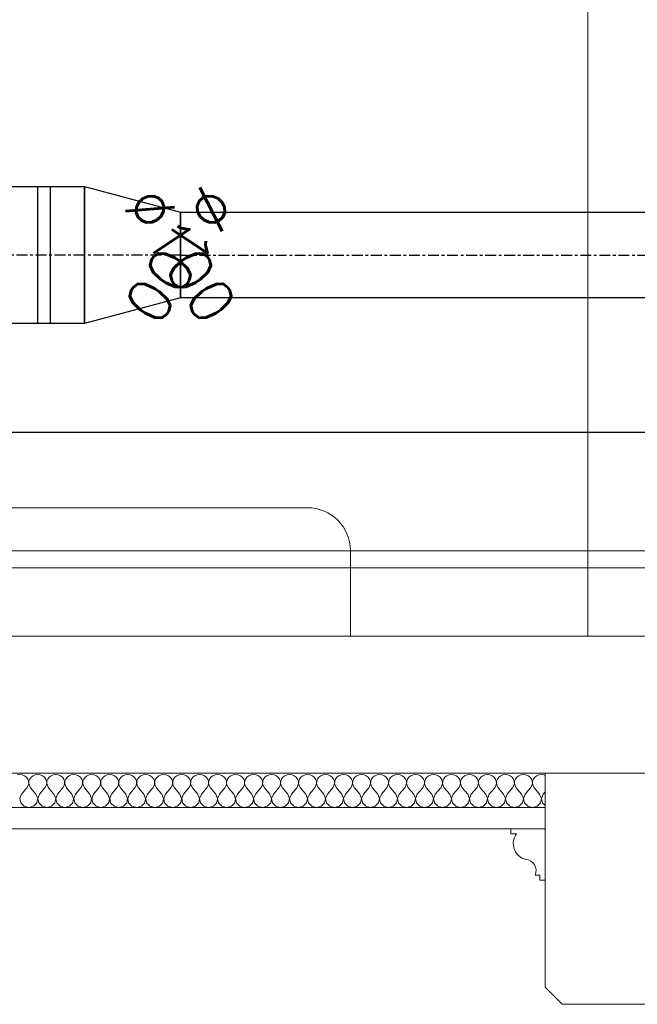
# Model space of a CAD drawing. Header units: millimetres. Extents: x -573548 to 674770, y -246895 to -89040.
# Tile 91 of 199: x 113027 to 113748, y -235947 to -234797. Entities that reach past the tile are written whole.
import ezdxf

# ---------------------------------------------------------------- set-up
doc = ezdxf.new("R2010")
doc.units = ezdxf.units.MM
doc.linetypes.add('Oś', pattern=[22.225, 12.7, -3.175, 3.175, -3.175])
for name, color, linetype, lineweight in [('A_komin_Nr_pióra__6', 8, 'Continuous', 9), ('A_słupy wysokie_Nr_pióra__1', 8, 'Continuous', 9), ('belki podwalinowe_Nr_pióra__2', 8, 'Continuous', 9), ('belki sufitowe_Nr_pióra__41', 8, 'Continuous', 9), ('FLUID-N1', 7, 'Continuous', 30), ('Nowe_Drawing & Figure_Nr_pióra__59', 8, 'Continuous', 9), ('Nowe_strop_Nr_pióra__59', 8, 'Continuous', 9), ('strop_Nr_pióra__41', 8, 'Continuous', 9)]:
    doc.layers.add(name, color=color, linetype=linetype, lineweight=lineweight)
for name, color, linetype in [('FLUID-W2', 7, 'Continuous'), ('FLUID-W2-50-DIM', 7, 'Continuous'), ('FLUID-W2-SYM', 7, 'Continuous'), ('Nowe_Drawing & Figure', 7, 'Continuous')]:
    doc.layers.add(name, color=color, linetype=linetype)
doc.styles.add('FDBES', font='simplex.shx')

# ---------------------------------------------------------------- blocks, each defined once
blk = doc.blocks.new('*X476', base_point=(477978.7, -104863.6))
at = {"layer": 'Nowe_Drawing & Figure', "color": 21, "linetype": 'Continuous', "lineweight": 13, "true_color": 0xffaaaa}
for p, q in [((507794.4, -73220.4), (507791.5, -73220.8)), ((507797.3, -73220.8), (507794.4, -73220.4)), ((507799.9, -73221.8), (507797.3, -73220.8)), ((507802.1, -73223.5), (507799.9, -73221.8)), ((507803.8, -73225.7), (507802.1, -73223.5)), ((507807.6, -73223.5), (507806, -73225.7)), ((507809.9, -73221.8), (507807.6, -73223.5)), ((507812.5, -73220.8), (507809.9, -73221.8)), ((507815.4, -73220.4), (507812.5, -73220.8)), ((507818.3, -73220.8), (507815.4, -73220.4)), ((507820.9, -73221.8), (507818.3, -73220.8)), ((507823.1, -73223.5), (507820.9, -73221.8)), ((507824.8, -73225.7), (507823.1, -73223.5)), ((507828.6, -73223.5), (507827, -73225.7)), ((507830.9, -73221.8), (507828.6, -73223.5)), ((507833.5, -73220.8), (507830.9, -73221.8)), ((507836.4, -73220.4), (507833.5, -73220.8)), ((507839.3, -73220.8), (507836.4, -73220.4)), ((507841.9, -73221.8), (507839.3, -73220.8)), ((507844.1, -73223.5), (507841.9, -73221.8)), ((507845.8, -73225.7), (507844.1, -73223.5)), ((507849.6, -73223.5), (507848, -73225.7)), ((507851.9, -73221.8), (507849.6, -73223.5)), ((507854.5, -73220.8), (507851.9, -73221.8)), ((507857.4, -73220.4), (507854.5, -73220.8)), ((507860.3, -73220.8), (507857.4, -73220.4)), ((507862.9, -73221.8), (507860.3, -73220.8)), ((507865.1, -73223.5), (507862.9, -73221.8)), ((507866.8, -73225.7), (507865.1, -73223.5)), ((507870.6, -73223.5), (507869, -73225.7)), ((507872.9, -73221.8), (507870.6, -73223.5)), ((507875.5, -73220.8), (507872.9, -73221.8)), ((507878.4, -73220.4), (507875.5, -73220.8)), ((507881.3, -73220.8), (507878.4, -73220.4)), ((507883.9, -73221.8), (507881.3, -73220.8)), ((507886.1, -73223.5), (507883.9, -73221.8)), ((507887.8, -73225.7), (507886.1, -73223.5)), ((507891.6, -73223.5), (507890, -73225.7)), ((507893.9, -73221.8), (507891.6, -73223.5)), ((507896.5, -73220.8), (507893.9, -73221.8)), ((507899.4, -73220.4), (507896.5, -73220.8)), ((507902.3, -73220.8), (507899.4, -73220.4)), ((507904.9, -73221.8), (507902.3, -73220.8)), ((507907.1, -73223.5), (507904.9, -73221.8)), ((507908.8, -73225.7), (507907.1, -73223.5)), ((507912.6, -73223.5), (507911, -73225.7)), ((507914.9, -73221.8), (507912.6, -73223.5)), ((507917.5, -73220.8), (507914.9, -73221.8)), ((507920.4, -73220.4), (507917.5, -73220.8)), ((507923.3, -73220.8), (507920.4, -73220.4)), ((507925.9, -73221.8), (507923.3, -73220.8)), ((507928.1, -73223.5), (507925.9, -73221.8)), ((507929.8, -73225.7), (507928.1, -73223.5)), ((507933.6, -73223.5), (507932, -73225.7)), ((507935.9, -73221.8), (507933.6, -73223.5)), ((507938.5, -73220.8), (507935.9, -73221.8)), ((507941.4, -73220.4), (507938.5, -73220.8)), ((507944.3, -73220.8), (507941.4, -73220.4)), ((507946.9, -73221.8), (507944.3, -73220.8)), ((507949.1, -73223.5), (507946.9, -73221.8)), ((507950.8, -73225.7), (507949.1, -73223.5)), ((507954.6, -73223.5), (507953, -73225.7)), ((507956.9, -73221.8), (507954.6, -73223.5)), ((507959.5, -73220.8), (507956.9, -73221.8)), ((507962.4, -73220.4), (507959.5, -73220.8)), ((507965.3, -73220.8), (507962.4, -73220.4)), ((507967.9, -73221.8), (507965.3, -73220.8)), ((507970.1, -73223.5), (507967.9, -73221.8)), ((507971.8, -73225.7), (507970.1, -73223.5)), ((507975.6, -73223.5), (507974, -73225.7)), ((507977.9, -73221.8), (507975.6, -73223.5)), ((507980.5, -73220.8), (507977.9, -73221.8)), ((507983.4, -73220.4), (507980.5, -73220.8)), ((507986.3, -73220.8), (507983.4, -73220.4)), ((507988.9, -73221.8), (507986.3, -73220.8)), ((507991.1, -73223.5), (507988.9, -73221.8)), ((507992.8, -73225.7), (507991.1, -73223.5)), ((507996.6, -73223.5), (507995, -73225.7)), ((507998.9, -73221.8), (507996.6, -73223.5)), ((508001.5, -73220.8), (507998.9, -73221.8)), ((508004.4, -73220.4), (508001.5, -73220.8)), ((508007.3, -73220.8), (508004.4, -73220.4)), ((508009.9, -73221.8), (508007.3, -73220.8)), ((508012.1, -73223.5), (508009.9, -73221.8)), ((508013.8, -73225.7), (508012.1, -73223.5)), ((508017.6, -73223.5), (508016, -73225.7)), ((508019.9, -73221.8), (508017.6, -73223.5)), ((508022.5, -73220.8), (508019.9, -73221.8)), ((508025.4, -73220.4), (508022.5, -73220.8)), ((508028.3, -73220.8), (508025.4, -73220.4)), ((508030.9, -73221.8), (508028.3, -73220.8)), ((508033.1, -73223.5), (508030.9, -73221.8)), ((508034.8, -73225.7), (508033.1, -73223.5)), ((508038.6, -73223.5), (508037, -73225.7)), ((508040.9, -73221.8), (508038.6, -73223.5)), ((508043.5, -73220.8), (508040.9, -73221.8)), ((508046.4, -73220.4), (508043.5, -73220.8)), ((508049.3, -73220.8), (508046.4, -73220.4)), ((508051.9, -73221.8), (508049.3, -73220.8)), ((508054.1, -73223.5), (508051.9, -73221.8)), ((508055.8, -73225.7), (508054.1, -73223.5)), ((508059.6, -73223.5), (508058, -73225.7)), ((508061.9, -73221.8), (508059.6, -73223.5)), ((508064.5, -73220.8), (508061.9, -73221.8)), ((508067.4, -73220.4), (508064.5, -73220.8)), ((508070.3, -73220.8), (508067.4, -73220.4)), ((508072.9, -73221.8), (508070.3, -73220.8)), ((508075.1, -73223.5), (508072.9, -73221.8)), ((508076.8, -73225.7), (508075.1, -73223.5)), ((508080.6, -73223.5), (508079, -73225.7)), ((508082.9, -73221.8), (508080.6, -73223.5)), ((508085.5, -73220.8), (508082.9, -73221.8)), ((508088.4, -73220.4), (508085.5, -73220.8)), ((508091.3, -73220.8), (508088.4, -73220.4)), ((508093.9, -73221.8), (508091.3, -73220.8)), ((508096.1, -73223.5), (508093.9, -73221.8)), ((508097.8, -73225.7), (508096.1, -73223.5)), ((508101.6, -73223.5), (508100, -73225.7)), ((508103.9, -73221.8), (508101.6, -73223.5)), ((508106.5, -73220.8), (508103.9, -73221.8)), ((508109.4, -73220.4), (508106.5, -73220.8)), ((508112.3, -73220.8), (508109.4, -73220.4)), ((508114.9, -73221.8), (508112.3, -73220.8)), ((508117.1, -73223.5), (508114.9, -73221.8)), ((508118.8, -73225.7), (508117.1, -73223.5)), ((508122.6, -73223.5), (508121, -73225.7)), ((508124.9, -73221.8), (508122.6, -73223.5)), ((508127.5, -73220.8), (508124.9, -73221.8)), ((508130.4, -73220.4), (508127.5, -73220.8)), ((508133.3, -73220.8), (508130.4, -73220.4)), ((508135.9, -73221.8), (508133.3, -73220.8)), ((508138.1, -73223.5), (508135.9, -73221.8)), ((508139.8, -73225.7), (508138.1, -73223.5)), ((508143.6, -73223.5), (508142, -73225.7)), ((508145.9, -73221.8), (508143.6, -73223.5)), ((508148.5, -73220.8), (508145.9, -73221.8)), ((508151.4, -73220.4), (508148.5, -73220.8)), ((508154.3, -73220.8), (508151.4, -73220.4)), ((508156.9, -73221.8), (508154.3, -73220.8)), ((508159.1, -73223.5), (508156.9, -73221.8)), ((508160.8, -73225.7), (508159.1, -73223.5)), ((508164.6, -73223.5), (508163, -73225.7)), ((508166.9, -73221.8), (508164.6, -73223.5)), ((508169.5, -73220.8), (508166.9, -73221.8)), ((508172.4, -73220.4), (508169.5, -73220.8)), ((508175.3, -73220.8), (508172.4, -73220.4)), ((508177.9, -73221.8), (508175.3, -73220.8)), ((508180.1, -73223.5), (508177.9, -73221.8)), ((508181.8, -73225.7), (508180.1, -73223.5)), ((508185.6, -73223.5), (508184, -73225.7)), ((508187.9, -73221.8), (508185.6, -73223.5)), ((508190.5, -73220.8), (508187.9, -73221.8)), ((508193.4, -73220.4), (508190.5, -73220.8)), ((508196.3, -73220.8), (508193.4, -73220.4)), ((508198.9, -73221.8), (508196.3, -73220.8)), ((508201.1, -73223.5), (508198.9, -73221.8)), ((508202.8, -73225.7), (508201.1, -73223.5)), ((508206.6, -73223.5), (508205, -73225.7)), ((508208.9, -73221.8), (508206.6, -73223.5)), ((508211.5, -73220.8), (508208.9, -73221.8)), ((508214.4, -73220.4), (508211.5, -73220.8)), ((508217.3, -73220.8), (508214.4, -73220.4)), ((508219.9, -73221.8), (508217.3, -73220.8)), ((508222.1, -73223.5), (508219.9, -73221.8)), ((508223.8, -73225.7), (508222.1, -73223.5)), ((508227.6, -73223.5), (508226, -73225.7)), ((508229.9, -73221.8), (508227.6, -73223.5)), ((508232.5, -73220.8), (508229.9, -73221.8)), ((508235.4, -73220.4), (508232.5, -73220.8)), ((508238.3, -73220.8), (508235.4, -73220.4)), ((508240.9, -73221.8), (508238.3, -73220.8)), ((508243.1, -73223.5), (508240.9, -73221.8)), ((508244.8, -73225.7), (508243.1, -73223.5)), ((508248.6, -73223.5), (508247, -73225.7)), ((508250.9, -73221.8), (508248.6, -73223.5)), ((508253.5, -73220.8), (508250.9, -73221.8)), ((508256.4, -73220.4), (508253.5, -73220.8)), ((508259.3, -73220.8), (508256.4, -73220.4)), ((508261.9, -73221.8), (508259.3, -73220.8)), ((508264.1, -73223.5), (508261.9, -73221.8)), ((508265.8, -73225.7), (508264.1, -73223.5)), ((508269.6, -73223.5), (508268, -73225.7)), ((508271.9, -73221.8), (508269.6, -73223.5)), ((508274.5, -73220.8), (508271.9, -73221.8)), ((508277.4, -73220.4), (508274.5, -73220.8)), ((508280.3, -73220.8), (508277.4, -73220.4)), ((508282.9, -73221.8), (508280.3, -73220.8)), ((508285.1, -73223.5), (508282.9, -73221.8)), ((508286.8, -73225.7), (508285.1, -73223.5)), ((508290.6, -73223.5), (508289, -73225.7)), ((508292.9, -73221.8), (508290.6, -73223.5)), ((508295.5, -73220.8), (508292.9, -73221.8)), ((508298.4, -73220.4), (508295.5, -73220.8)), ((508301.3, -73220.8), (508298.4, -73220.4)), ((508303.9, -73221.8), (508301.3, -73220.8)), ((508306.1, -73223.5), (508303.9, -73221.8)), ((508307.8, -73225.7), (508306.1, -73223.5)), ((508311.6, -73223.5), (508310, -73225.7)), ((508313.9, -73221.8), (508311.6, -73223.5)), ((508316.5, -73220.8), (508313.9, -73221.8)), ((508319.4, -73220.4), (508316.5, -73220.8)), ((508322.3, -73220.8), (508319.4, -73220.4)), ((508324.9, -73221.8), (508322.3, -73220.8)), ((508327.1, -73223.5), (508324.9, -73221.8)), ((508328.8, -73225.7), (508327.1, -73223.5)), ((508332.6, -73223.5), (508331, -73225.7)), ((508334.9, -73221.8), (508332.6, -73223.5)), ((508337.5, -73220.8), (508334.9, -73221.8)), ((508340.4, -73220.4), (508337.5, -73220.8)), ((508343.3, -73220.8), (508340.4, -73220.4)), ((508345.9, -73221.8), (508343.3, -73220.8)), ((508348.1, -73223.5), (508345.9, -73221.8)), ((508349.8, -73225.7), (508348.1, -73223.5)), ((508353.6, -73223.5), (508352, -73225.7)), ((508355.9, -73221.8), (508353.6, -73223.5)), ((508358.5, -73220.8), (508355.9, -73221.8)), ((508361.4, -73220.4), (508358.5, -73220.8)), ((508364.3, -73220.8), (508361.4, -73220.4)), ((508366.9, -73221.8), (508364.3, -73220.8)), ((508369.1, -73223.5), (508366.9, -73221.8)), ((508370.8, -73225.7), (508369.1, -73223.5)), ((508374.6, -73223.5), (508373, -73225.7)), ((508376.9, -73221.8), (508374.6, -73223.5)), ((508379.5, -73220.8), (508376.9, -73221.8)), ((508382.4, -73220.4), (508379.5, -73220.8)), ((508385.3, -73220.8), (508382.4, -73220.4)), ((508387.9, -73221.8), (508385.3, -73220.8)), ((508390.1, -73223.5), (508387.9, -73221.8)), ((508391.8, -73225.7), (508390.1, -73223.5)), ((508395.6, -73223.5), (508394, -73225.7)), ((508397.9, -73221.8), (508395.6, -73223.5)), ((508400.5, -73220.8), (508397.9, -73221.8)), ((508403.4, -73220.4), (508400.5, -73220.8)), ((508406.3, -73220.8), (508403.4, -73220.4)), ((508407.7, -73221.4), (508406.3, -73220.8)), ((507796.5, -73243.4), (507802.8, -73235.8)), ((507802.8, -73235.8), (507804.2, -73233.4)), ((507804.7, -73228.2), (507803.8, -73225.7)), ((507804.2, -73233.4), (507804.8, -73230.9)), ((507804.8, -73230.9), (507804.7, -73228.2)), ((507805.1, -73228.2), (507804.9, -73230.9)), ((507804.9, -73230.9), (507805.6, -73233.4)), ((507806, -73225.7), (507805.1, -73228.2)), ((507805.6, -73233.4), (507807, -73235.8)), ((507813.3, -73243.4), (507807, -73235.8)), ((507817.5, -73243.4), (507823.8, -73235.8)), ((507823.8, -73235.8), (507825.2, -73233.4)), ((507825.7, -73228.2), (507824.8, -73225.7)), ((507825.2, -73233.4), (507825.8, -73230.9)), ((507825.8, -73230.9), (507825.7, -73228.2)), ((507826.1, -73228.2), (507825.9, -73230.9)), ((507825.9, -73230.9), (507826.6, -73233.4)), ((507827, -73225.7), (507826.1, -73228.2)), ((507826.6, -73233.4), (507828, -73235.8)), ((507834.3, -73243.4), (507828, -73235.8)), ((507838.5, -73243.4), (507844.8, -73235.8)), ((507844.8, -73235.8), (507846.2, -73233.4)), ((507846.7, -73228.2), (507845.8, -73225.7)), ((507846.2, -73233.4), (507846.8, -73230.9)), ((507846.8, -73230.9), (507846.7, -73228.2)), ((507847.1, -73228.2), (507846.9, -73230.9)), ((507846.9, -73230.9), (507847.6, -73233.4)), ((507848, -73225.7), (507847.1, -73228.2)), ((507847.6, -73233.4), (507849, -73235.8)), ((507855.3, -73243.4), (507849, -73235.8)), ((507859.5, -73243.4), (507865.8, -73235.8)), ((507865.8, -73235.8), (507867.2, -73233.4)), ((507867.7, -73228.2), (507866.8, -73225.7)), ((507867.2, -73233.4), (507867.8, -73230.9)), ((507867.8, -73230.9), (507867.7, -73228.2)), ((507868.1, -73228.2), (507867.9, -73230.9)), ((507867.9, -73230.9), (507868.6, -73233.4)), ((507869, -73225.7), (507868.1, -73228.2)), ((507868.6, -73233.4), (507870, -73235.8)), ((507876.3, -73243.4), (507870, -73235.8)), ((507880.5, -73243.4), (507886.8, -73235.8)), ((507886.8, -73235.8), (507888.2, -73233.4)), ((507888.7, -73228.2), (507887.8, -73225.7)), ((507888.2, -73233.4), (507888.8, -73230.9)), ((507888.8, -73230.9), (507888.7, -73228.2)), ((507889.1, -73228.2), (507888.9, -73230.9)), ((507888.9, -73230.9), (507889.6, -73233.4)), ((507890, -73225.7), (507889.1, -73228.2)), ((507889.6, -73233.4), (507891, -73235.8)), ((507897.3, -73243.4), (507891, -73235.8)), ((507901.5, -73243.4), (507907.8, -73235.8)), ((507907.8, -73235.8), (507909.2, -73233.4)), ((507909.7, -73228.2), (507908.8, -73225.7)), ((507909.2, -73233.4), (507909.8, -73230.9)), ((507909.8, -73230.9), (507909.7, -73228.2)), ((507910.1, -73228.2), (507909.9, -73230.9)), ((507909.9, -73230.9), (507910.6, -73233.4)), ((507911, -73225.7), (507910.1, -73228.2)), ((507910.6, -73233.4), (507912, -73235.8)), ((507918.3, -73243.4), (507912, -73235.8)), ((507922.5, -73243.4), (507928.8, -73235.8)), ((507928.8, -73235.8), (507930.2, -73233.4)), ((507930.7, -73228.2), (507929.8, -73225.7)), ((507930.2, -73233.4), (507930.8, -73230.9)), ((507930.8, -73230.9), (507930.7, -73228.2)), ((507931.1, -73228.2), (507930.9, -73230.9)), ((507930.9, -73230.9), (507931.6, -73233.4)), ((507932, -73225.7), (507931.1, -73228.2)), ((507931.6, -73233.4), (507933, -73235.8)), ((507939.3, -73243.4), (507933, -73235.8)), ((507943.5, -73243.4), (507949.8, -73235.8)), ((507949.8, -73235.8), (507951.2, -73233.4)), ((507951.7, -73228.2), (507950.8, -73225.7)), ((507951.2, -73233.4), (507951.8, -73230.9)), ((507951.8, -73230.9), (507951.7, -73228.2)), ((507952.1, -73228.2), (507951.9, -73230.9)), ((507951.9, -73230.9), (507952.6, -73233.4)), ((507953, -73225.7), (507952.1, -73228.2)), ((507952.6, -73233.4), (507954, -73235.8)), ((507960.3, -73243.4), (507954, -73235.8)), ((507964.5, -73243.4), (507970.8, -73235.8)), ((507970.8, -73235.8), (507972.2, -73233.4)), ((507972.7, -73228.2), (507971.8, -73225.7)), ((507972.2, -73233.4), (507972.8, -73230.9)), ((507972.8, -73230.9), (507972.7, -73228.2)), ((507973.1, -73228.2), (507972.9, -73230.9)), ((507972.9, -73230.9), (507973.6, -73233.4)), ((507974, -73225.7), (507973.1, -73228.2)), ((507973.6, -73233.4), (507975, -73235.8)), ((507981.3, -73243.4), (507975, -73235.8)), ((507985.5, -73243.4), (507991.8, -73235.8)), ((507991.8, -73235.8), (507993.2, -73233.4)), ((507993.7, -73228.2), (507992.8, -73225.7)), ((507993.2, -73233.4), (507993.8, -73230.9)), ((507993.8, -73230.9), (507993.7, -73228.2)), ((507994.1, -73228.2), (507993.9, -73230.9)), ((507993.9, -73230.9), (507994.6, -73233.4)), ((507995, -73225.7), (507994.1, -73228.2)), ((507994.6, -73233.4), (507996, -73235.8)), ((508002.3, -73243.4), (507996, -73235.8)), ((508006.5, -73243.4), (508012.8, -73235.8)), ((508012.8, -73235.8), (508014.2, -73233.4)), ((508014.7, -73228.2), (508013.8, -73225.7)), ((508014.2, -73233.4), (508014.8, -73230.9)), ((508014.8, -73230.9), (508014.7, -73228.2)), ((508015.1, -73228.2), (508014.9, -73230.9)), ((508014.9, -73230.9), (508015.6, -73233.4)), ((508016, -73225.7), (508015.1, -73228.2)), ((508015.6, -73233.4), (508017, -73235.8)), ((508023.3, -73243.4), (508017, -73235.8)), ((508027.5, -73243.4), (508033.8, -73235.8)), ((508033.8, -73235.8), (508035.2, -73233.4)), ((508035.7, -73228.2), (508034.8, -73225.7)), ((508035.2, -73233.4), (508035.8, -73230.9)), ((508035.8, -73230.9), (508035.7, -73228.2)), ((508036.1, -73228.2), (508035.9, -73230.9)), ((508035.9, -73230.9), (508036.6, -73233.4)), ((508037, -73225.7), (508036.1, -73228.2)), ((508036.6, -73233.4), (508038, -73235.8)), ((508044.3, -73243.4), (508038, -73235.8)), ((508048.5, -73243.4), (508054.8, -73235.8)), ((508054.8, -73235.8), (508056.2, -73233.4)), ((508056.7, -73228.2), (508055.8, -73225.7)), ((508056.2, -73233.4), (508056.8, -73230.9)), ((508056.8, -73230.9), (508056.7, -73228.2)), ((508057.1, -73228.2), (508056.9, -73230.9)), ((508056.9, -73230.9), (508057.6, -73233.4)), ((508058, -73225.7), (508057.1, -73228.2)), ((508057.6, -73233.4), (508059, -73235.8)), ((508065.3, -73243.4), (508059, -73235.8)), ((508069.5, -73243.4), (508075.8, -73235.8)), ((508075.8, -73235.8), (508077.2, -73233.4)), ((508077.7, -73228.2), (508076.8, -73225.7)), ((508077.2, -73233.4), (508077.8, -73230.9)), ((508077.8, -73230.9), (508077.7, -73228.2)), ((508078.1, -73228.2), (508077.9, -73230.9)), ((508077.9, -73230.9), (508078.6, -73233.4)), ((508079, -73225.7), (508078.1, -73228.2)), ((508078.6, -73233.4), (508080, -73235.8)), ((508086.3, -73243.4), (508080, -73235.8)), ((508090.5, -73243.4), (508096.8, -73235.8)), ((508096.8, -73235.8), (508098.2, -73233.4)), ((508098.7, -73228.2), (508097.8, -73225.7)), ((508098.2, -73233.4), (508098.8, -73230.9)), ((508098.8, -73230.9), (508098.7, -73228.2)), ((508099.1, -73228.2), (508098.9, -73230.9)), ((508098.9, -73230.9), (508099.6, -73233.4)), ((508100, -73225.7), (508099.1, -73228.2)), ((508099.6, -73233.4), (508101, -73235.8)), ((508107.3, -73243.4), (508101, -73235.8)), ((508111.5, -73243.4), (508117.8, -73235.8)), ((508117.8, -73235.8), (508119.2, -73233.4)), ((508119.7, -73228.2), (508118.8, -73225.7)), ((508119.2, -73233.4), (508119.8, -73230.9)), ((508119.8, -73230.9), (508119.7, -73228.2)), ((508120.1, -73228.2), (508119.9, -73230.9)), ((508119.9, -73230.9), (508120.6, -73233.4)), ((508121, -73225.7), (508120.1, -73228.2)), ((508120.6, -73233.4), (508122, -73235.8)), ((508128.3, -73243.4), (508122, -73235.8)), ((508132.5, -73243.4), (508138.8, -73235.8)), ((508138.8, -73235.8), (508140.2, -73233.4)), ((508140.7, -73228.2), (508139.8, -73225.7)), ((508140.2, -73233.4), (508140.8, -73230.9)), ((508140.8, -73230.9), (508140.7, -73228.2)), ((508141.1, -73228.2), (508140.9, -73230.9)), ((508140.9, -73230.9), (508141.6, -73233.4)), ((508142, -73225.7), (508141.1, -73228.2)), ((508141.6, -73233.4), (508143, -73235.8)), ((508149.3, -73243.4), (508143, -73235.8)), ((508153.5, -73243.4), (508159.8, -73235.8)), ((508159.8, -73235.8), (508161.2, -73233.4)), ((508161.7, -73228.2), (508160.8, -73225.7)), ((508161.2, -73233.4), (508161.8, -73230.9)), ((508161.8, -73230.9), (508161.7, -73228.2)), ((508162.1, -73228.2), (508161.9, -73230.9)), ((508161.9, -73230.9), (508162.6, -73233.4)), ((508163, -73225.7), (508162.1, -73228.2)), ((508162.6, -73233.4), (508164, -73235.8)), ((508170.3, -73243.4), (508164, -73235.8)), ((508174.5, -73243.4), (508180.8, -73235.8)), ((508180.8, -73235.8), (508182.2, -73233.4)), ((508182.7, -73228.2), (508181.8, -73225.7)), ((508182.2, -73233.4), (508182.8, -73230.9)), ((508182.8, -73230.9), (508182.7, -73228.2)), ((508183.1, -73228.2), (508182.9, -73230.9)), ((508182.9, -73230.9), (508183.6, -73233.4)), ((508184, -73225.7), (508183.1, -73228.2)), ((508183.6, -73233.4), (508185, -73235.8)), ((508191.3, -73243.4), (508185, -73235.8)), ((508195.5, -73243.4), (508201.8, -73235.8)), ((508201.8, -73235.8), (508203.2, -73233.4)), ((508203.7, -73228.2), (508202.8, -73225.7)), ((508203.2, -73233.4), (508203.8, -73230.9)), ((508203.8, -73230.9), (508203.7, -73228.2)), ((508204.1, -73228.2), (508203.9, -73230.9)), ((508203.9, -73230.9), (508204.6, -73233.4)), ((508205, -73225.7), (508204.1, -73228.2)), ((508204.6, -73233.4), (508206, -73235.8)), ((508212.3, -73243.4), (508206, -73235.8)), ((508216.5, -73243.4), (508222.8, -73235.8)), ((508222.8, -73235.8), (508224.2, -73233.4)), ((508224.7, -73228.2), (508223.8, -73225.7)), ((508224.2, -73233.4), (508224.8, -73230.9)), ((508224.8, -73230.9), (508224.7, -73228.2)), ((508225.1, -73228.2), (508224.9, -73230.9)), ((508224.9, -73230.9), (508225.6, -73233.4)), ((508226, -73225.7), (508225.1, -73228.2)), ((508225.6, -73233.4), (508227, -73235.8)), ((508233.3, -73243.4), (508227, -73235.8)), ((508237.5, -73243.4), (508243.8, -73235.8)), ((508243.8, -73235.8), (508245.2, -73233.4)), ((508245.7, -73228.2), (508244.8, -73225.7)), ((508245.2, -73233.4), (508245.8, -73230.9)), ((508245.8, -73230.9), (508245.7, -73228.2)), ((508246.1, -73228.2), (508245.9, -73230.9)), ((508245.9, -73230.9), (508246.6, -73233.4)), ((508247, -73225.7), (508246.1, -73228.2)), ((508246.6, -73233.4), (508248, -73235.8)), ((508254.3, -73243.4), (508248, -73235.8)), ((508258.5, -73243.4), (508264.8, -73235.8)), ((508264.8, -73235.8), (508266.2, -73233.4)), ((508266.7, -73228.2), (508265.8, -73225.7)), ((508266.2, -73233.4), (508266.8, -73230.9)), ((508266.8, -73230.9), (508266.7, -73228.2)), ((508267.1, -73228.2), (508266.9, -73230.9)), ((508266.9, -73230.9), (508267.6, -73233.4)), ((508268, -73225.7), (508267.1, -73228.2)), ((508267.6, -73233.4), (508269, -73235.8)), ((508275.3, -73243.4), (508269, -73235.8)), ((508279.5, -73243.4), (508285.8, -73235.8)), ((508285.8, -73235.8), (508287.2, -73233.4)), ((508287.7, -73228.2), (508286.8, -73225.7)), ((508287.2, -73233.4), (508287.8, -73230.9)), ((508287.8, -73230.9), (508287.7, -73228.2)), ((508288.1, -73228.2), (508287.9, -73230.9)), ((508287.9, -73230.9), (508288.6, -73233.4)), ((508289, -73225.7), (508288.1, -73228.2)), ((508288.6, -73233.4), (508290, -73235.8)), ((508296.3, -73243.4), (508290, -73235.8)), ((508300.5, -73243.4), (508306.8, -73235.8)), ((508306.8, -73235.8), (508308.2, -73233.4)), ((508308.7, -73228.2), (508307.8, -73225.7)), ((508308.2, -73233.4), (508308.8, -73230.9)), ((508308.8, -73230.9), (508308.7, -73228.2)), ((508309.1, -73228.2), (508308.9, -73230.9)), ((508308.9, -73230.9), (508309.6, -73233.4)), ((508310, -73225.7), (508309.1, -73228.2)), ((508309.6, -73233.4), (508311, -73235.8)), ((508317.3, -73243.4), (508311, -73235.8)), ((508321.5, -73243.4), (508327.8, -73235.8)), ((508327.8, -73235.8), (508329.2, -73233.4)), ((508329.7, -73228.2), (508328.8, -73225.7)), ((508329.2, -73233.4), (508329.8, -73230.9)), ((508329.8, -73230.9), (508329.7, -73228.2)), ((508330.1, -73228.2), (508329.9, -73230.9)), ((508329.9, -73230.9), (508330.6, -73233.4)), ((508331, -73225.7), (508330.1, -73228.2)), ((508330.6, -73233.4), (508332, -73235.8)), ((508338.3, -73243.4), (508332, -73235.8)), ((508342.5, -73243.4), (508348.8, -73235.8)), ((508348.8, -73235.8), (508350.2, -73233.4)), ((508350.7, -73228.2), (508349.8, -73225.7)), ((508350.2, -73233.4), (508350.8, -73230.9)), ((508350.8, -73230.9), (508350.7, -73228.2)), ((508351.1, -73228.2), (508350.9, -73230.9)), ((508350.9, -73230.9), (508351.6, -73233.4)), ((508352, -73225.7), (508351.1, -73228.2)), ((508351.6, -73233.4), (508353, -73235.8)), ((508359.3, -73243.4), (508353, -73235.8)), ((508363.5, -73243.4), (508369.8, -73235.8)), ((508369.8, -73235.8), (508371.2, -73233.4)), ((508371.7, -73228.2), (508370.8, -73225.7)), ((508371.2, -73233.4), (508371.8, -73230.9)), ((508371.8, -73230.9), (508371.7, -73228.2)), ((508372.1, -73228.2), (508371.9, -73230.9)), ((508371.9, -73230.9), (508372.6, -73233.4)), ((508373, -73225.7), (508372.1, -73228.2)), ((508372.6, -73233.4), (508374, -73235.8)), ((508380.3, -73243.4), (508374, -73235.8)), ((508384.5, -73243.4), (508390.8, -73235.8)), ((508390.8, -73235.8), (508392.2, -73233.4)), ((508392.7, -73228.2), (508391.8, -73225.7)), ((508392.2, -73233.4), (508392.8, -73230.9)), ((508392.8, -73230.9), (508392.7, -73228.2)), ((508393.1, -73228.2), (508392.9, -73230.9)), ((508392.9, -73230.9), (508393.6, -73233.4)), ((508394, -73225.7), (508393.1, -73228.2)), ((508393.6, -73233.4), (508395, -73235.8)), ((508401.3, -73243.4), (508395, -73235.8)), ((507796.5, -73243.4), (507794.4, -73248.3)), ((507815.3, -73248.3), (507813.3, -73243.4)), ((507817.5, -73243.4), (507815.4, -73248.3)), ((507836.3, -73248.3), (507834.3, -73243.4)), ((507838.5, -73243.4), (507836.4, -73248.3)), ((507857.3, -73248.3), (507855.3, -73243.4)), ((507859.5, -73243.4), (507857.4, -73248.3)), ((507878.3, -73248.3), (507876.3, -73243.4)), ((507880.5, -73243.4), (507878.4, -73248.3)), ((507899.3, -73248.3), (507897.3, -73243.4)), ((507901.5, -73243.4), (507899.4, -73248.3)), ((507920.3, -73248.3), (507918.3, -73243.4)), ((507922.5, -73243.4), (507920.4, -73248.3)), ((507941.3, -73248.3), (507939.3, -73243.4)), ((507943.5, -73243.4), (507941.4, -73248.3)), ((507962.3, -73248.3), (507960.3, -73243.4)), ((507964.5, -73243.4), (507962.4, -73248.3)), ((507983.3, -73248.3), (507981.3, -73243.4)), ((507985.5, -73243.4), (507983.4, -73248.3)), ((508004.3, -73248.3), (508002.3, -73243.4)), ((508006.5, -73243.4), (508004.4, -73248.3)), ((508025.3, -73248.3), (508023.3, -73243.4)), ((508027.5, -73243.4), (508025.4, -73248.3)), ((508046.3, -73248.3), (508044.3, -73243.4)), ((508048.5, -73243.4), (508046.4, -73248.3)), ((508067.3, -73248.3), (508065.3, -73243.4)), ((508069.5, -73243.4), (508067.4, -73248.3)), ((508088.3, -73248.3), (508086.3, -73243.4)), ((508090.5, -73243.4), (508088.4, -73248.3)), ((508109.3, -73248.3), (508107.3, -73243.4)), ((508111.5, -73243.4), (508109.4, -73248.3)), ((508130.3, -73248.3), (508128.3, -73243.4)), ((508132.5, -73243.4), (508130.4, -73248.3)), ((508151.3, -73248.3), (508149.3, -73243.4)), ((508153.5, -73243.4), (508151.4, -73248.3)), ((508172.3, -73248.3), (508170.3, -73243.4)), ((508174.5, -73243.4), (508172.4, -73248.3)), ((508193.3, -73248.3), (508191.3, -73243.4)), ((508195.5, -73243.4), (508193.4, -73248.3)), ((508214.3, -73248.3), (508212.3, -73243.4)), ((508216.5, -73243.4), (508214.4, -73248.3)), ((508235.3, -73248.3), (508233.3, -73243.4)), ((508237.5, -73243.4), (508235.4, -73248.3)), ((508256.3, -73248.3), (508254.3, -73243.4)), ((508258.5, -73243.4), (508256.4, -73248.3)), ((508277.3, -73248.3), (508275.3, -73243.4)), ((508279.5, -73243.4), (508277.4, -73248.3)), ((508298.3, -73248.3), (508296.3, -73243.4)), ((508300.5, -73243.4), (508298.4, -73248.3)), ((508319.3, -73248.3), (508317.3, -73243.4)), ((508321.5, -73243.4), (508319.4, -73248.3)), ((508340.3, -73248.3), (508338.3, -73243.4)), ((508342.5, -73243.4), (508340.4, -73248.3)), ((508361.3, -73248.3), (508359.3, -73243.4)), ((508363.5, -73243.4), (508361.4, -73248.3)), ((508382.3, -73248.3), (508380.3, -73243.4)), ((508384.5, -73243.4), (508382.4, -73248.3)), ((508403.3, -73248.3), (508401.3, -73243.4)), ((508405.5, -73243.4), (508403.4, -73248.3)), ((508405.5, -73243.4), (508407.7, -73240.7)), ((507794.4, -73248.3), (507795.5, -73253.5)), ((507795.5, -73253.5), (507799.4, -73257.4)), ((507799.4, -73257.4), (507804.9, -73258.8)), ((507804.9, -73258.8), (507810.4, -73257.4)), ((507810.4, -73257.4), (507814.3, -73253.5)), ((507814.3, -73253.5), (507815.3, -73248.3)), ((507815.4, -73248.3), (507816.5, -73253.5)), ((507816.5, -73253.5), (507820.4, -73257.4)), ((507820.4, -73257.4), (507825.9, -73258.8)), ((507825.9, -73258.8), (507831.4, -73257.4)), ((507831.4, -73257.4), (507835.3, -73253.5)), ((507835.3, -73253.5), (507836.3, -73248.3)), ((507836.4, -73248.3), (507837.5, -73253.5)), ((507837.5, -73253.5), (507841.4, -73257.4)), ((507841.4, -73257.4), (507846.9, -73258.8)), ((507846.9, -73258.8), (507852.4, -73257.4)), ((507852.4, -73257.4), (507856.3, -73253.5)), ((507856.3, -73253.5), (507857.3, -73248.3)), ((507857.4, -73248.3), (507858.5, -73253.5)), ((507858.5, -73253.5), (507862.4, -73257.4)), ((507862.4, -73257.4), (507867.9, -73258.8)), ((507867.9, -73258.8), (507873.4, -73257.4)), ((507873.4, -73257.4), (507877.3, -73253.5)), ((507877.3, -73253.5), (507878.3, -73248.3)), ((507878.4, -73248.3), (507879.5, -73253.5)), ((507879.5, -73253.5), (507883.4, -73257.4)), ((507883.4, -73257.4), (507888.9, -73258.8)), ((507888.9, -73258.8), (507894.4, -73257.4)), ((507894.4, -73257.4), (507898.3, -73253.5)), ((507898.3, -73253.5), (507899.3, -73248.3)), ((507899.4, -73248.3), (507900.5, -73253.5)), ((507900.5, -73253.5), (507904.4, -73257.4)), ((507904.4, -73257.4), (507909.9, -73258.8)), ((507909.9, -73258.8), (507915.4, -73257.4)), ((507915.4, -73257.4), (507919.3, -73253.5)), ((507919.3, -73253.5), (507920.3, -73248.3)), ((507920.4, -73248.3), (507921.5, -73253.5)), ((507921.5, -73253.5), (507925.4, -73257.4)), ((507925.4, -73257.4), (507930.9, -73258.8)), ((507930.9, -73258.8), (507936.4, -73257.4)), ((507936.4, -73257.4), (507940.3, -73253.5)), ((507940.3, -73253.5), (507941.3, -73248.3)), ((507941.4, -73248.3), (507942.5, -73253.5)), ((507942.5, -73253.5), (507946.4, -73257.4)), ((507946.4, -73257.4), (507951.9, -73258.8)), ((507951.9, -73258.8), (507957.4, -73257.4)), ((507957.4, -73257.4), (507961.3, -73253.5)), ((507961.3, -73253.5), (507962.3, -73248.3)), ((507962.4, -73248.3), (507963.5, -73253.5)), ((507963.5, -73253.5), (507967.4, -73257.4)), ((507967.4, -73257.4), (507972.9, -73258.8)), ((507972.9, -73258.8), (507978.4, -73257.4)), ((507978.4, -73257.4), (507982.3, -73253.5)), ((507982.3, -73253.5), (507983.3, -73248.3)), ((507983.4, -73248.3), (507984.5, -73253.5)), ((507984.5, -73253.5), (507988.4, -73257.4)), ((507988.4, -73257.4), (507993.9, -73258.8)), ((507993.9, -73258.8), (507999.4, -73257.4)), ((507999.4, -73257.4), (508003.3, -73253.5)), ((508003.3, -73253.5), (508004.3, -73248.3)), ((508004.4, -73248.3), (508005.5, -73253.5)), ((508005.5, -73253.5), (508009.4, -73257.4)), ((508009.4, -73257.4), (508014.9, -73258.8)), ((508014.9, -73258.8), (508020.4, -73257.4)), ((508020.4, -73257.4), (508024.3, -73253.5)), ((508024.3, -73253.5), (508025.3, -73248.3)), ((508025.4, -73248.3), (508026.5, -73253.5)), ((508026.5, -73253.5), (508030.4, -73257.4)), ((508030.4, -73257.4), (508035.9, -73258.8)), ((508035.9, -73258.8), (508041.4, -73257.4)), ((508041.4, -73257.4), (508045.3, -73253.5)), ((508045.3, -73253.5), (508046.3, -73248.3)), ((508046.4, -73248.3), (508047.5, -73253.5)), ((508047.5, -73253.5), (508051.4, -73257.4)), ((508051.4, -73257.4), (508056.9, -73258.8)), ((508056.9, -73258.8), (508062.4, -73257.4)), ((508062.4, -73257.4), (508066.3, -73253.5)), ((508066.3, -73253.5), (508067.3, -73248.3)), ((508067.4, -73248.3), (508068.5, -73253.5)), ((508068.5, -73253.5), (508072.4, -73257.4)), ((508072.4, -73257.4), (508077.9, -73258.8)), ((508077.9, -73258.8), (508083.4, -73257.4)), ((508083.4, -73257.4), (508087.3, -73253.5)), ((508087.3, -73253.5), (508088.3, -73248.3)), ((508088.4, -73248.3), (508089.5, -73253.5)), ((508089.5, -73253.5), (508093.4, -73257.4)), ((508093.4, -73257.4), (508098.9, -73258.8)), ((508098.9, -73258.8), (508104.4, -73257.4)), ((508104.4, -73257.4), (508108.3, -73253.5)), ((508108.3, -73253.5), (508109.3, -73248.3)), ((508109.4, -73248.3), (508110.5, -73253.5)), ((508110.5, -73253.5), (508114.4, -73257.4)), ((508114.4, -73257.4), (508119.9, -73258.8)), ((508119.9, -73258.8), (508125.4, -73257.4)), ((508125.4, -73257.4), (508129.3, -73253.5)), ((508129.3, -73253.5), (508130.3, -73248.3)), ((508130.4, -73248.3), (508131.5, -73253.5)), ((508131.5, -73253.5), (508135.4, -73257.4)), ((508135.4, -73257.4), (508140.9, -73258.8)), ((508140.9, -73258.8), (508146.4, -73257.4)), ((508146.4, -73257.4), (508150.3, -73253.5)), ((508150.3, -73253.5), (508151.3, -73248.3)), ((508151.4, -73248.3), (508152.5, -73253.5)), ((508152.5, -73253.5), (508156.4, -73257.4)), ((508156.4, -73257.4), (508161.9, -73258.8)), ((508161.9, -73258.8), (508167.4, -73257.4)), ((508167.4, -73257.4), (508171.3, -73253.5)), ((508171.3, -73253.5), (508172.3, -73248.3)), ((508172.4, -73248.3), (508173.5, -73253.5)), ((508173.5, -73253.5), (508177.4, -73257.4)), ((508177.4, -73257.4), (508182.9, -73258.8)), ((508182.9, -73258.8), (508188.4, -73257.4)), ((508188.4, -73257.4), (508192.3, -73253.5)), ((508192.3, -73253.5), (508193.3, -73248.3)), ((508193.4, -73248.3), (508194.5, -73253.5)), ((508194.5, -73253.5), (508198.4, -73257.4)), ((508198.4, -73257.4), (508203.9, -73258.8)), ((508203.9, -73258.8), (508209.4, -73257.4)), ((508209.4, -73257.4), (508213.3, -73253.5)), ((508213.3, -73253.5), (508214.3, -73248.3)), ((508214.4, -73248.3), (508215.5, -73253.5)), ((508215.5, -73253.5), (508219.4, -73257.4)), ((508219.4, -73257.4), (508224.9, -73258.8)), ((508224.9, -73258.8), (508230.4, -73257.4)), ((508230.4, -73257.4), (508234.3, -73253.5)), ((508234.3, -73253.5), (508235.3, -73248.3)), ((508235.4, -73248.3), (508236.5, -73253.5)), ((508236.5, -73253.5), (508240.4, -73257.4)), ((508240.4, -73257.4), (508245.9, -73258.8)), ((508245.9, -73258.8), (508251.4, -73257.4)), ((508251.4, -73257.4), (508255.3, -73253.5)), ((508255.3, -73253.5), (508256.3, -73248.3)), ((508256.4, -73248.3), (508257.5, -73253.5)), ((508257.5, -73253.5), (508261.4, -73257.4)), ((508261.4, -73257.4), (508266.9, -73258.8)), ((508266.9, -73258.8), (508272.4, -73257.4)), ((508272.4, -73257.4), (508276.3, -73253.5)), ((508276.3, -73253.5), (508277.3, -73248.3)), ((508277.4, -73248.3), (508278.5, -73253.5)), ((508278.5, -73253.5), (508282.4, -73257.4)), ((508282.4, -73257.4), (508287.9, -73258.8)), ((508287.9, -73258.8), (508293.4, -73257.4)), ((508293.4, -73257.4), (508297.3, -73253.5)), ((508297.3, -73253.5), (508298.3, -73248.3)), ((508298.4, -73248.3), (508299.5, -73253.5)), ((508299.5, -73253.5), (508303.4, -73257.4)), ((508303.4, -73257.4), (508308.9, -73258.8)), ((508308.9, -73258.8), (508314.4, -73257.4)), ((508314.4, -73257.4), (508318.3, -73253.5)), ((508318.3, -73253.5), (508319.3, -73248.3)), ((508319.4, -73248.3), (508320.5, -73253.5)), ((508320.5, -73253.5), (508324.4, -73257.4)), ((508324.4, -73257.4), (508329.9, -73258.8)), ((508329.9, -73258.8), (508335.4, -73257.4)), ((508335.4, -73257.4), (508339.3, -73253.5)), ((508339.3, -73253.5), (508340.3, -73248.3)), ((508340.4, -73248.3), (508341.5, -73253.5)), ((508341.5, -73253.5), (508345.4, -73257.4)), ((508345.4, -73257.4), (508350.9, -73258.8)), ((508350.9, -73258.8), (508356.4, -73257.4)), ((508356.4, -73257.4), (508360.3, -73253.5)), ((508360.3, -73253.5), (508361.3, -73248.3)), ((508361.4, -73248.3), (508362.5, -73253.5)), ((508362.5, -73253.5), (508366.4, -73257.4)), ((508366.4, -73257.4), (508371.9, -73258.8)), ((508371.9, -73258.8), (508377.4, -73257.4)), ((508377.4, -73257.4), (508381.3, -73253.5)), ((508381.3, -73253.5), (508382.3, -73248.3)), ((508382.4, -73248.3), (508383.5, -73253.5)), ((508383.5, -73253.5), (508387.4, -73257.4)), ((508387.4, -73257.4), (508392.9, -73258.8)), ((508392.9, -73258.8), (508398.4, -73257.4)), ((508398.4, -73257.4), (508402.3, -73253.5)), ((508402.3, -73253.5), (508403.3, -73248.3)), ((508403.4, -73248.3), (508404.5, -73253.5)), ((508404.5, -73253.5), (508407.7, -73256.7))]:
    blk.add_line(p, q, dxfattribs=at)
blk = doc.blocks.new('Wypełnienie_49_1', base_point=(477978.7, -104863.6))
at = {"layer": 'Nowe_Drawing & Figure', "color": 21, "linetype": 'Continuous', "lineweight": 13, "true_color": 0xffaaaa}
blk.add_blockref('*X476', (477978.7, -104863.6), dxfattribs=at)
blk = doc.blocks.new('A$C685D2BB2')
at = {"layer": 'A_komin_Nr_pióra__6'}
for p, q in [((34222.5, 11527.3), (35202.5, 11527.3)), ((35252.5, 11477.3), (35252.5, 11377.3))]:
    blk.add_line(p, q, dxfattribs=at)
blk.add_arc((35202.5, 11477.3), 50, 0, 90, dxfattribs=at)
at = {"layer": 'A_słupy wysokie_Nr_pióra__1'}
blk.add_line((35529.9, 11377.3), (35529.9, 14967.3), dxfattribs=at)
at = {"layer": 'belki podwalinowe_Nr_pióra__2'}
blk.add_line((34222.5, 11377.3), (40259.9, 11377.3), dxfattribs=at)
at = {"layer": 'belki sufitowe_Nr_pióra__41'}
blk.add_lwpolyline([(35629.9, 10947.3), (35649.9, 10967.3), (35649.9, 11217.3), (35479.9, 11217.3), (35479.9, 10967.3), (35499.9, 10947.3)], close=True, dxfattribs=at)
blk.add_lwpolyline([(35479.9, 11152.3), (35439.9, 11152.3), (35439.9, 11146.3), (35446.5, 11146.3, 0.549198), (35457.6, 11116.6, -0.516526), (35468.1, 11098.3), (35473.9, 11098.3), (35473.9, 11092.3), (35479.9, 11092.3)], format="xyb", close=True, dxfattribs=at)
blk.add_lwpolyline([(35473.9, 11098.3), (35473.9, 11092.3)], dxfattribs=at)
at = {"layer": 'Nowe_strop_Nr_pióra__59'}
blk.add_line((24142.7, 11217.3), (40004.4, 11217.3), dxfattribs=at)
for points in [[(9874.4, 11382.3), (10780.3, 11382.3), (10780.3, 11506.8), (24060, 11477), (27660, 11477), (34860, 11477), (40457.1, 11476.8)], [(10024.4, 11366.8), (10800, 11366.8), (10800.2, 11486.8), (24060, 11457.3), (27659.9, 11457.3), (34859.9, 11457.3), (40482.2, 11457.3)]]:
    blk.add_lwpolyline(points, dxfattribs=at)
at = {"layer": 'strop_Nr_pióra__41'}
for p, q in [((34257.6, 11177.3), (35479.9, 11177.3)), ((34257.6, 11152.3), (35479.9, 11152.3))]:
    blk.add_line(p, q, dxfattribs=at)
at = {"layer": 'Nowe_Drawing & Figure_Nr_pióra__59'}
blk.add_blockref('Wypełnienie_49_1', (5050.9, -20427.5), dxfattribs=at)
blk = doc.blocks.new('*U60744')
at = {"color": 6, "linetype": 'Continuous', "lineweight": -2}
for p, q in [((-47.5, 0, 80), (-47.5, 0, -80)), ((47.5, 0, -80), (47.5, 0, 80))]:
    blk.add_line(p, q, dxfattribs=at)
at = {"color": 0, "linetype": 'ByBlock', "lineweight": -2}
for p, q in [((47.5, 0, -80), (-47.5, 0, -80)), ((-47.5, 0, 80), (47.5, 0, 80))]:
    blk.add_line(p, q, dxfattribs=at)
at = {"color": 6, "linetype": 'Continuous', "lineweight": -3}
for p, q in [((-7.5, 0, -80), (-7.5, 0, 80)), ((7.5, 0, -80), (7.5, 0, 80))]:
    blk.add_line(p, q, dxfattribs=at)
at = {"layer": 'FLUID-W2-SYM', "color": 7, "linetype": 'Oś', "lineweight": -3}
blk.add_line((-47.5, 0), (47.5, 0), dxfattribs=at)
blk = doc.blocks.new('*U60789')
at = {"color": 6, "linetype": 'Continuous', "lineweight": -2}
for p, q in [((-56, 0, 50), (-56, 0, -50)), ((56, 0, -80), (56, 0, 80))]:
    blk.add_line(p, q, dxfattribs=at)
at = {"color": 0, "linetype": 'ByBlock', "lineweight": -2}
for p, q in [((56, 0, -80), (-56, 0, -50)), ((-56, 0, 50), (56, 0, 80))]:
    blk.add_line(p, q, dxfattribs=at)
at = {"layer": 'FLUID-W2-SYM', "color": 7, "linetype": 'Oś', "lineweight": -3}
blk.add_line((-56, 0), (56, 0), dxfattribs=at)
blk = doc.blocks.new('*U60804')
at = {"color": 0, "linetype": 'ByBlock', "lineweight": -2}
for p, q in [((1274, 0, -50), (-1274, 0, -50)), ((-1274, 0, 50), (1274, 0, 50))]:
    blk.add_line(p, q, dxfattribs=at)
at = {"color": 6, "linetype": 'Continuous', "lineweight": -2}
blk.add_line((-1274, 0, 50), (-1274, 0, -50), dxfattribs=at)
at = {"layer": 'FLUID-W2-SYM', "color": 7, "linetype": 'Oś', "lineweight": -3}
blk.add_line((-1274, 0), (1274, 0), dxfattribs=at)
blk = doc.blocks.new('*U60836')
at = {"color": 5, "linetype": 'Continuous', "lineweight": -2}
for p, q in [((-548.5, 0, 155), (-548.5, 0, -32.2)), ((-548.5, 0, -132.2), (-548.5, 0, -155)), ((548.5, 0, 155), (548.5, 0, -2.2))]:
    blk.add_line(p, q, dxfattribs=at)
at = {"color": 0, "linetype": 'ByBlock', "lineweight": -2}
blk.add_line((-548.5, 0, 125), (548.5, 0, 125), dxfattribs=at)
at = {"color": 5, "linetype": 'Continuous', "lineweight": -3}
for p, q in [((-518.5, 0, 125), (-518.5, 0, -32.2)), ((518.5, 0, 125), (518.5, 0, -2.2))]:
    blk.add_line(p, q, dxfattribs=at)

msp = doc.modelspace()

# ---------------------------------------------------------------- block references
at = {"color": 150}
msp.add_blockref('A$C685D2BB2', (78160.5, -246894.6), dxfattribs=at)
at = {"layer": 'FLUID-N1', "color": 5, "linetype": 'Continuous', "extrusion": (1.22465e-16, -1, 1.83697e-16), "rotation": 180}
msp.add_blockref('*U60836', (113288.6, -65902.5, 235154.3), dxfattribs=at)
at = {"layer": 'FLUID-W2', "color": 6, "linetype": 'Continuous', "extrusion": (-1.22465e-16, -1, 1.83697e-16), "rotation": 180}
for name, p in [('*U60744', (113055.2, -65508.7, 235072.1)), ('*U60789', (113158.7, -65508.7, 235072.1))]:
    msp.add_blockref(name, p, dxfattribs=at)
at = {"layer": 'FLUID-W2', "color": 6, "linetype": 'Continuous', "extrusion": (0, 1, -1.83697e-16), "rotation": 180}
msp.add_blockref('*U60804', (-114488.8, -65508.7, -235072.1), dxfattribs=at)

# ---------------------------------------------------------------- texts
at = {"layer": 'FLUID-W2-50-DIM', "char_height": 50, "attachment_point": 5, "style": 'FDBES'}
for insert, rotation in [((113214.8, -235072.1, -65508.7), 303.6901), ((113214.7, -235072.1, -65508.7), 236.3099)]:
    msp.add_mtext('∅100\\P', dxfattribs=dict(at, insert=insert, rotation=rotation))

doc.saveas('drawing.dxf')
